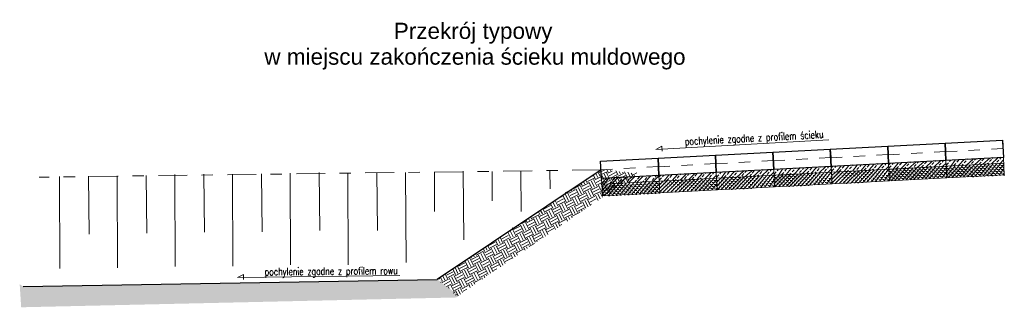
# Model space of a CAD drawing. Header units: metres. Extents: x 7443217.8 to 7443294, y 5637144.8 to 5637207.3.
# Tile 17 of 23: x 7443274 to 7443282.5, y 5637144.8 to 5637147.3. Entities that reach past the tile are written whole.
import ezdxf
from ezdxf.enums import TextEntityAlignment as Align

# ---------------------------------------------------------------- set-up
doc = ezdxf.new("R2010")
doc.units = ezdxf.units.M
for name, pattern in [('AUSGEZOGEN', [0]), ('CIĄGŁA', [0]), ('DASHDOT2', [0.5, 0.25, -0.125, 0, -0.125]), ('DASHED', [0.75, 0.5, -0.25])]:
    doc.linetypes.add(name, pattern=pattern)
for name, color, linetype, lineweight in [('+wymiar', 7, 'Continuous', 9), ('cienko', 7, 'CIĄGŁA', 30), ('F00000', 7, 'AUSGEZOGEN', 13), ('POMOCNICZA', 7, 'Continuous', 13)]:
    doc.layers.add(name, color=color, linetype=linetype, lineweight=lineweight)
doc.layers.add('3_p', color=7, linetype='Continuous')
doc.layers.add('K_wymiar', color=7, linetype='Continuous')
doc.styles.add('style1', font='romans.shx', dxfattribs={"width": 0.75, "height": 7})
doc.styles.add('style4', font='arial.ttf', dxfattribs={"height": 21})
pattern_1 = [(26.99999999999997, (0, 0), (0.02775051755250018, 0.08540731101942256), [0.0635, -0.0635]), (26.99999999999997, (-0.01081064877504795, 0.02121709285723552), (0.02775051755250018, 0.08540731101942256), [0.0635, -0.0635]), (26.99999999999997, (-0.02162129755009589, 0.04243418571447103), (0.02775051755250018, 0.08540731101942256), [0.0635, -0.0635]), (116.9999999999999, (-0.01815248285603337, 0.05311009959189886), (-0.08540731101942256, 0.02775051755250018), [0.0635, -0.0635]), (116.9999999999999, (0.003064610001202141, 0.0639207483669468), (-0.08540731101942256, 0.02775051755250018), [0.0635, -0.0635]), (116.9999999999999, (0.02428170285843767, 0.07473139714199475), (-0.08540731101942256, 0.02775051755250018), [0.0635, -0.0635])]

msp = doc.modelspace()

# ---------------------------------------------------------------- hatches: boundary and pattern name
at = {"layer": 'cienko', "lineweight": 9}
h = msp.add_hatch(dxfattribs=at)
h.set_pattern_fill('EARTH', color=9, scale=0.01, angle=26.99999999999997)
h.set_pattern_definition(pattern_1)
h.paths.add_polyline_path([(7443279.33365474, 5637146.002685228), (7443279.017075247, 5637146.032409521), (7443277.60095578, 5637145.088329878), (7443277.761695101, 5637144.93188123)])
h = msp.add_hatch(dxfattribs=at)
h.set_pattern_fill('EARTH', color=9, scale=0.01, angle=26.99999999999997)
h.set_pattern_definition(pattern_1)
h.paths.add_polyline_path([(7443273.961435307, 5637145.039584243), (7443273.974366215, 5637144.839806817), (7443277.756485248, 5637144.924887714), (7443277.782614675, 5637144.939217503), (7443277.592066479, 5637145.082403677), (7443273.992614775, 5637145.019575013)])
at = {"layer": 'F00000'}
h = msp.add_hatch(dxfattribs=at)
h.set_pattern_fill('ANSI33', color=8, scale=0.008099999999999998, angle=3)
h.set_pattern_definition([(48, (305285.5087465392, -381863.8186916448), (-0.03822365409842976, 0.03441673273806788), []), (48, (305285.5450667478, -381863.8167881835), (-0.03822365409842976, 0.03441673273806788), [0.02571749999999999, -0.01285874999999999])])
h.paths.add_polyline_path([(7443282.518820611, 5637146.090756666), (7443282.516203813, 5637146.140688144), (7443282.244742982, 5637146.126461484), (7443282.24735978, 5637146.076530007)])
h.paths.add_polyline_path([(7443282.016889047, 5637146.114520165), (7443282.019505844, 5637146.064588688), (7443282.24735978, 5637146.076530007), (7443282.244742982, 5637146.126461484)])
h = msp.add_hatch(dxfattribs=at)
h.set_pattern_fill('ANSI33', color=8, scale=0.008099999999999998, angle=3)
h.set_pattern_definition([(48, (305284.0108022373, -381863.8971955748), (-0.03822365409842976, 0.03441673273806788), []), (48, (305284.0471224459, -381863.8952921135), (-0.03822365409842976, 0.03441673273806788), [0.02571749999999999, -0.01285874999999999])])
h.paths.add_polyline_path([(7443281.020876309, 5637146.012252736), (7443281.018259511, 5637146.062184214), (7443280.74679868, 5637146.047957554), (7443280.749415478, 5637145.998026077)])
h.paths.add_polyline_path([(7443280.518944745, 5637146.036016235), (7443280.521561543, 5637145.986084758), (7443280.749415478, 5637145.998026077), (7443280.74679868, 5637146.047957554)])
h = msp.add_hatch(dxfattribs=at)
h.set_pattern_fill('ANSI33', color=8, scale=0.008099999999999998, angle=3)
h.set_pattern_definition([(48, (305284.5101170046, -381863.8710275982), (-0.03822365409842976, 0.03441673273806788), []), (48, (305284.5464372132, -381863.8691241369), (-0.03822365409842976, 0.03441673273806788), [0.02571749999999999, -0.01285874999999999])])
h.paths.add_polyline_path([(7443281.520191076, 5637146.038420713), (7443281.517574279, 5637146.08835219), (7443281.246113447, 5637146.07412553), (7443281.248730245, 5637146.024194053)])
h.paths.add_polyline_path([(7443281.018259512, 5637146.062184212), (7443281.02087631, 5637146.012252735), (7443281.248730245, 5637146.024194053), (7443281.246113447, 5637146.07412553)])
h = msp.add_hatch(dxfattribs=at)
h.set_pattern_fill('ANSI33', color=8, scale=0.008099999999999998, angle=3)
h.set_pattern_definition([(48, (305285.0094317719, -381863.8448596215), (-0.03822365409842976, 0.03441673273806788), []), (48, (305285.0457519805, -381863.8429561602), (-0.03822365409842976, 0.03441673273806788), [0.02571749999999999, -0.01285874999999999])])
h.paths.add_polyline_path([(7443282.019505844, 5637146.064588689), (7443282.016889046, 5637146.114520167), (7443281.745428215, 5637146.100293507), (7443281.748045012, 5637146.05036203)])
h.paths.add_polyline_path([(7443281.51757428, 5637146.088352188), (7443281.520191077, 5637146.038420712), (7443281.748045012, 5637146.05036203), (7443281.745428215, 5637146.100293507)])
h = msp.add_hatch(dxfattribs=at)
h.set_pattern_fill('ANSI33', color=8, scale=0.008099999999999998, angle=3)
h.set_pattern_definition([(48, (305282.512857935, -381863.9756995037), (-0.03822365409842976, 0.03441673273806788), []), (48, (305282.5491781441, -381863.9737960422), (-0.03822365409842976, 0.03441673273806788), [0.02571749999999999, -0.01285875])])
h.paths.add_polyline_path([(7443279.522932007, 5637145.933748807), (7443279.520315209, 5637145.983680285), (7443279.248854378, 5637145.969453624), (7443279.251471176, 5637145.919522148)])
h.paths.add_polyline_path([(7443279.021000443, 5637145.957512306), (7443279.023617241, 5637145.907580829), (7443279.251471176, 5637145.919522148), (7443279.248854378, 5637145.969453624)])
h = msp.add_hatch(dxfattribs=at)
h.set_pattern_fill('ANSI33', color=8, scale=0.008099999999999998, angle=3)
h.set_pattern_definition([(48, (305283.0121727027, -381863.9495315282), (-0.03822365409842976, 0.03441673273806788), []), (48, (305283.0484929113, -381863.9476280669), (-0.03822365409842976, 0.03441673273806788), [0.02571749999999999, -0.01285874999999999])])
h.paths.add_polyline_path([(7443280.022246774, 5637145.959916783), (7443280.019629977, 5637146.00984826), (7443279.748169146, 5637145.9956216), (7443279.750785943, 5637145.945690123)])
h.paths.add_polyline_path([(7443279.52031521, 5637145.983680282), (7443279.522932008, 5637145.933748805), (7443279.750785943, 5637145.945690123), (7443279.748169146, 5637145.9956216)])
h = msp.add_hatch(dxfattribs=at)
h.set_pattern_fill('ANSI33', color=8, scale=0.008099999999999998, angle=3)
h.set_pattern_definition([(48, (305283.51148747, -381863.9233635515), (-0.03822365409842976, 0.03441673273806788), []), (48, (305283.5478076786, -381863.9214600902), (-0.03822365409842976, 0.03441673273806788), [0.02571749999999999, -0.01285874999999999])])
h.paths.add_polyline_path([(7443280.521561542, 5637145.986084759), (7443280.518944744, 5637146.036016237), (7443280.247483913, 5637146.021789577), (7443280.25010071, 5637145.9718581)])
h.paths.add_polyline_path([(7443280.019629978, 5637146.009848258), (7443280.022246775, 5637145.959916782), (7443280.25010071, 5637145.9718581), (7443280.247483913, 5637146.021789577)])
at = {"layer": 'POMOCNICZA', "lineweight": 5}
h = msp.add_hatch(dxfattribs=at)
h.set_pattern_fill('SACNCR', color=256, scale=0.009999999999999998, angle=3, style=0)
h.set_pattern_definition([(48, (305284.5101170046, -381863.8710275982), (-0.01769613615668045, 0.01593367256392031), []), (48, (305284.5269319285, -381863.8701463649), (-0.01769613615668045, 0.01593367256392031), [0, -0.02381249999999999])])
h.paths.add_polyline_path([(7443281.525424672, 5637145.93855776), (7443281.520191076, 5637146.038420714), (7443281.248730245, 5637146.024194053), (7443281.25396384, 5637145.9243311)])
h.paths.add_polyline_path([(7443281.02087631, 5637146.012252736), (7443281.026109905, 5637145.912389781), (7443281.25396384, 5637145.9243311), (7443281.248730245, 5637146.024194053)])
h = msp.add_hatch(dxfattribs=at)
h.set_pattern_fill('SACNCR', color=256, scale=0.009999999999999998, angle=3, style=0)
h.set_pattern_definition([(48, (305285.0094317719, -381863.8448596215), (-0.01769613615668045, 0.01593367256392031), []), (48, (305285.0262466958, -381863.8439783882), (-0.01769613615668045, 0.01593367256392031), [0, -0.02381249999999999])])
h.paths.add_polyline_path([(7443282.02473944, 5637145.964725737), (7443282.019505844, 5637146.06458869), (7443281.748045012, 5637146.05036203), (7443281.753278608, 5637145.950499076)])
h.paths.add_polyline_path([(7443281.520191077, 5637146.038420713), (7443281.525424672, 5637145.938557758), (7443281.753278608, 5637145.950499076), (7443281.748045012, 5637146.05036203)])
h = msp.add_hatch(dxfattribs=at)
h.set_pattern_fill('SACNCR', color=256, scale=0.009999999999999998, angle=3, style=0)
h.set_pattern_definition([(48, (305285.5087465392, -381863.8186916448), (-0.01769613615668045, 0.01593367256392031), []), (48, (305285.5255614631, -381863.8178104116), (-0.01769613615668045, 0.01593367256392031), [0, -0.02381249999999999])])
h.paths.add_polyline_path([(7443282.524054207, 5637145.990893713), (7443282.518820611, 5637146.090756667), (7443282.24735978, 5637146.076530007), (7443282.252593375, 5637145.976667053)])
h.paths.add_polyline_path([(7443282.019505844, 5637146.064588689), (7443282.02473944, 5637145.964725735), (7443282.252593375, 5637145.976667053), (7443282.24735978, 5637146.076530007)])
h = msp.add_hatch(dxfattribs=at)
h.set_pattern_fill('SACNCR', color=256, scale=0.009999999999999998, angle=3, style=0)
h.set_pattern_definition([(48, (305283.0121727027, -381863.9495315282), (-0.01769613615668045, 0.01593367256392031), []), (48, (305283.0289876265, -381863.9486502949), (-0.01769613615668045, 0.01593367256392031), [0, -0.02381249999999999])])
h.paths.add_polyline_path([(7443280.02748037, 5637145.86005383), (7443280.022246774, 5637145.959916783), (7443279.750785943, 5637145.945690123), (7443279.756019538, 5637145.84582717)])
h.paths.add_polyline_path([(7443279.522932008, 5637145.933748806), (7443279.528165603, 5637145.833885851), (7443279.756019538, 5637145.84582717), (7443279.750785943, 5637145.945690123)])
h = msp.add_hatch(dxfattribs=at)
h.set_pattern_fill('SACNCR', color=256, scale=0.009999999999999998, angle=3, style=0)
h.set_pattern_definition([(48, (305283.51148747, -381863.9233635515), (-0.01769613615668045, 0.01593367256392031), []), (48, (305283.5283023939, -381863.9224823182), (-0.01769613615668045, 0.01593367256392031), [0, -0.02381249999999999])])
h.paths.add_polyline_path([(7443280.526795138, 5637145.886221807), (7443280.521561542, 5637145.98608476), (7443280.25010071, 5637145.9718581), (7443280.255334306, 5637145.871995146)])
h.paths.add_polyline_path([(7443280.022246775, 5637145.959916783), (7443280.02748037, 5637145.860053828), (7443280.255334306, 5637145.871995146), (7443280.25010071, 5637145.9718581)])
h = msp.add_hatch(dxfattribs=at)
h.set_pattern_fill('SACNCR', color=256, scale=0.009999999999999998, angle=3, style=0)
h.set_pattern_definition([(48, (305284.0108022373, -381863.8971955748), (-0.01769613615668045, 0.01593367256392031), []), (48, (305284.0276171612, -381863.8963143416), (-0.01769613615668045, 0.01593367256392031), [0, -0.02381249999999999])])
h.paths.add_polyline_path([(7443281.026109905, 5637145.912389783), (7443281.020876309, 5637146.012252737), (7443280.749415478, 5637145.998026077), (7443280.754649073, 5637145.898163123)])
h.paths.add_polyline_path([(7443280.521561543, 5637145.986084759), (7443280.526795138, 5637145.886221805), (7443280.754649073, 5637145.898163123), (7443280.749415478, 5637145.998026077)])
h = msp.add_hatch(dxfattribs=at)
h.set_pattern_fill('SACNCR', color=256, scale=0.009999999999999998, angle=3, style=0)
h.set_pattern_definition([(48, (305282.512857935, -381863.9756995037), (-0.01769613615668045, 0.01593367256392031), []), (48, (305282.5296728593, -381863.9748182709), (-0.01769613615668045, 0.01593367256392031), [0, -0.0238125])])
h.paths.add_polyline_path([(7443279.528165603, 5637145.833885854), (7443279.522932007, 5637145.933748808), (7443279.251471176, 5637145.919522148), (7443279.256704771, 5637145.819659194)])
h.paths.add_polyline_path([(7443279.023617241, 5637145.90758083), (7443279.028850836, 5637145.807717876), (7443279.256704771, 5637145.819659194), (7443279.251471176, 5637145.919522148)])

# ---------------------------------------------------------------- linework, layer by layer
at = {"layer": '+wymiar', "flags": 128}
for points in [[(7443280.997234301, 5637146.295108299), (7443279.494944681, 5637146.209382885), (7443279.544892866, 5637146.238185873), (7443279.547330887, 5637146.195901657)], [(7443277.268328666, 5637145.116063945), (7443275.856515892, 5637145.097189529), (7443275.907672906, 5637145.123786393), (7443275.908264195, 5637145.081436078)]]:
    msp.add_lwpolyline(points, dxfattribs=at)
at = {"layer": '+wymiar', "linetype": 'DASHED', "lineweight": 9, "ltscale": 0.1}
for points in [[(7443282.51211675, 5637146.218673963), (7443282.01296385, 5637146.18941738)], [(7443281.014172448, 5637146.140170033), (7443280.515019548, 5637146.11091345)], [(7443281.513487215, 5637146.16633801), (7443281.014334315, 5637146.137081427)], [(7443282.012801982, 5637146.192505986), (7443281.513649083, 5637146.163249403)], [(7443279.516228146, 5637146.061666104), (7443279.017075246, 5637146.032409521)], [(7443280.015542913, 5637146.08783408), (7443279.516390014, 5637146.058577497)], [(7443280.514857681, 5637146.114002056), (7443280.015704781, 5637146.084745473)]]:
    msp.add_lwpolyline(points, dxfattribs=at)
at = {"layer": '3_p', "color": 92, "linetype": 'DASHDOT2', "lineweight": 9}
msp.add_lwpolyline([(7443279.017075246, 5637146.032409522), (7443274.130562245, 5637145.969580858)], dxfattribs=at)
at = {"layer": '3_p', "color": 92, "linetype": 'AUSGEZOGEN', "lineweight": 9}
for points in [[(7443274.307760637, 5637145.975298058), (7443274.309979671, 5637145.176911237)], [(7443274.558492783, 5637145.978951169), (7443274.564505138, 5637145.47568508)], [(7443274.809244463, 5637145.98174592), (7443274.811463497, 5637145.183359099)], [(7443275.059976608, 5637145.985399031), (7443275.065988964, 5637145.482132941)], [(7443275.310718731, 5637145.991632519), (7443275.312937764, 5637145.193245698)], [(7443275.561450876, 5637145.99528563), (7443275.567463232, 5637145.492019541)], [(7443275.812212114, 5637145.994641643), (7443275.814431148, 5637145.196254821)], [(7443276.062944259, 5637145.998294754), (7443276.068956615, 5637145.495028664)], [(7443276.313683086, 5637146.005714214), (7443276.31590212, 5637145.207327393)], [(7443276.564415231, 5637146.009367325), (7443276.570427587, 5637145.506101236)], [(7443276.815180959, 5637146.007108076), (7443276.817399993, 5637145.208721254)], [(7443277.065913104, 5637146.010761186), (7443277.07192546, 5637145.507495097)], [(7443277.316674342, 5637146.010117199), (7443277.321363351, 5637145.228658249)], [(7443277.567398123, 5637146.016779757), (7443277.568354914, 5637145.672535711)], [(7443277.818130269, 5637146.020432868), (7443277.82524389, 5637145.424984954)], [(7443278.068891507, 5637146.019788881), (7443278.070428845, 5637145.763579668)], [(7443278.319623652, 5637146.023441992), (7443278.323343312, 5637145.672535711)], [(7443278.570361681, 5637146.026665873), (7443278.573777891, 5637145.86724318)]]:
    msp.add_lwpolyline(points, dxfattribs=at)
at = {"layer": 'cienko'}
for points in [[(7443281.010409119, 5637146.211978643), (7443281.018259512, 5637146.062184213), (7443280.518944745, 5637146.036016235), (7443280.511094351, 5637146.185810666), (7443281.010409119, 5637146.211978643), (7443281.014172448, 5637146.140170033)], [(7443281.509723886, 5637146.23814662), (7443281.51757428, 5637146.088352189), (7443281.018259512, 5637146.062184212), (7443281.010409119, 5637146.211978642), (7443281.509723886, 5637146.23814662), (7443281.513487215, 5637146.16633801)], [(7443282.009038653, 5637146.264314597), (7443282.016889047, 5637146.114520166), (7443281.51757428, 5637146.088352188), (7443281.509723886, 5637146.238146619), (7443282.009038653, 5637146.264314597), (7443282.012801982, 5637146.192505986)], [(7443282.508353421, 5637146.290482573), (7443282.516203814, 5637146.140688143), (7443282.016889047, 5637146.114520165), (7443282.009038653, 5637146.264314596), (7443282.508353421, 5637146.290482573), (7443282.51211675, 5637146.218673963)], [(7443279.512464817, 5637146.133474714), (7443279.52031521, 5637145.983680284), (7443279.021000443, 5637145.957512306), (7443279.013150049, 5637146.107306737), (7443279.512464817, 5637146.133474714), (7443279.516228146, 5637146.061666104)], [(7443280.011779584, 5637146.15964269), (7443280.019629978, 5637146.009848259), (7443279.52031521, 5637145.983680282), (7443279.512464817, 5637146.133474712), (7443280.011779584, 5637146.15964269), (7443280.015542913, 5637146.08783408)], [(7443280.511094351, 5637146.185810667), (7443280.518944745, 5637146.036016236), (7443280.019629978, 5637146.009848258), (7443280.011779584, 5637146.159642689), (7443280.511094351, 5637146.185810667), (7443280.514857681, 5637146.114002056)]]:
    msp.add_lwpolyline(points, dxfattribs=at)
at = {"layer": 'cienko', "flags": 128}
for points in [[(7443279.017075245, 5637146.032409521), (7443277.592066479, 5637145.082403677)], [(7443273.992614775, 5637145.019575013), (7443277.592066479, 5637145.082403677), (7443277.592066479, 5637145.082403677)]]:
    msp.add_lwpolyline(points, dxfattribs=at)
at = {"layer": 'K_wymiar', "lineweight": 13, "flags": 128}
for points in [[(7443282.516203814, 5637146.140688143), (7443282.524054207, 5637145.990893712)], [(7443281.018259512, 5637146.062184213), (7443281.026109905, 5637145.912389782)], [(7443281.018259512, 5637146.062184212), (7443281.026109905, 5637145.912389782)], [(7443281.520191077, 5637146.038420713), (7443281.02087631, 5637146.012252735)], [(7443281.51757428, 5637146.088352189), (7443281.525424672, 5637145.938557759)], [(7443281.51757428, 5637146.088352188), (7443281.525424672, 5637145.938557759)], [(7443282.019505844, 5637146.064588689), (7443281.520191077, 5637146.038420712)], [(7443282.016889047, 5637146.114520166), (7443282.02473944, 5637145.964725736)], [(7443282.016889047, 5637146.114520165), (7443282.02473944, 5637145.964725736)], [(7443282.518820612, 5637146.090756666), (7443282.019505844, 5637146.064588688)], [(7443279.021000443, 5637145.957512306), (7443279.028850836, 5637145.807717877)], [(7443279.52031521, 5637145.983680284), (7443279.528165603, 5637145.833885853)], [(7443279.52031521, 5637145.983680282), (7443279.528165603, 5637145.833885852)], [(7443280.022246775, 5637145.959916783), (7443279.522932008, 5637145.933748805)], [(7443280.019629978, 5637146.009848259), (7443280.02748037, 5637145.860053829)], [(7443280.019629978, 5637146.009848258), (7443280.02748037, 5637145.860053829)], [(7443280.521561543, 5637145.986084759), (7443280.022246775, 5637145.959916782)], [(7443280.518944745, 5637146.036016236), (7443280.526795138, 5637145.886221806)], [(7443280.518944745, 5637146.036016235), (7443280.526795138, 5637145.886221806)], [(7443281.02087631, 5637146.012252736), (7443280.521561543, 5637145.986084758)], [(7443281.525424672, 5637145.938557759), (7443282.02473944, 5637145.964725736)], [(7443282.02473944, 5637145.964725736), (7443282.524054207, 5637145.990893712)], [(7443279.522932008, 5637145.933748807), (7443279.023617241, 5637145.907580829)], [(7443280.02748037, 5637145.860053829), (7443280.526795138, 5637145.886221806)], [(7443280.526795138, 5637145.886221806), (7443281.026109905, 5637145.912389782)], [(7443281.026109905, 5637145.912389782), (7443281.525424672, 5637145.938557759)], [(7443279.028850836, 5637145.807717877), (7443279.528165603, 5637145.833885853)], [(7443279.528165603, 5637145.833885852), (7443280.02748037, 5637145.860053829)], [(7443277.592066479, 5637145.082403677), (7443273.992614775, 5637145.019575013)]]:
    msp.add_lwpolyline(points, dxfattribs=at)

# ---------------------------------------------------------------- texts
at = {"lineweight": 5, "style": 'style4'}
for s, p in [('Przekrój typowy', (7443277.904722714, 5637147.170552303)), ('w miejscu zakończenia ścieku muldowego', (7443277.920479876, 5637146.946550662))]:
    msp.add_text(s, height=0.14, dxfattribs=at).set_placement(p, align=Align.CENTER)
at = {"lineweight": 15, "style": 'style1', "width": 0.75}
for s, rotation, p in [('pochylenie zgodne z profilem ścieku', 2.999999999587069, (7443280.951625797, 5637146.343069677)), ('pochylenie zgodne z profilem rowu', 0.4999999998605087, (7443277.249386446, 5637145.159186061))]:
    msp.add_text(s, height=0.065, rotation=rotation, dxfattribs=at).set_placement(p, align=Align.MIDDLE_RIGHT)

doc.saveas('drawing.dxf')
